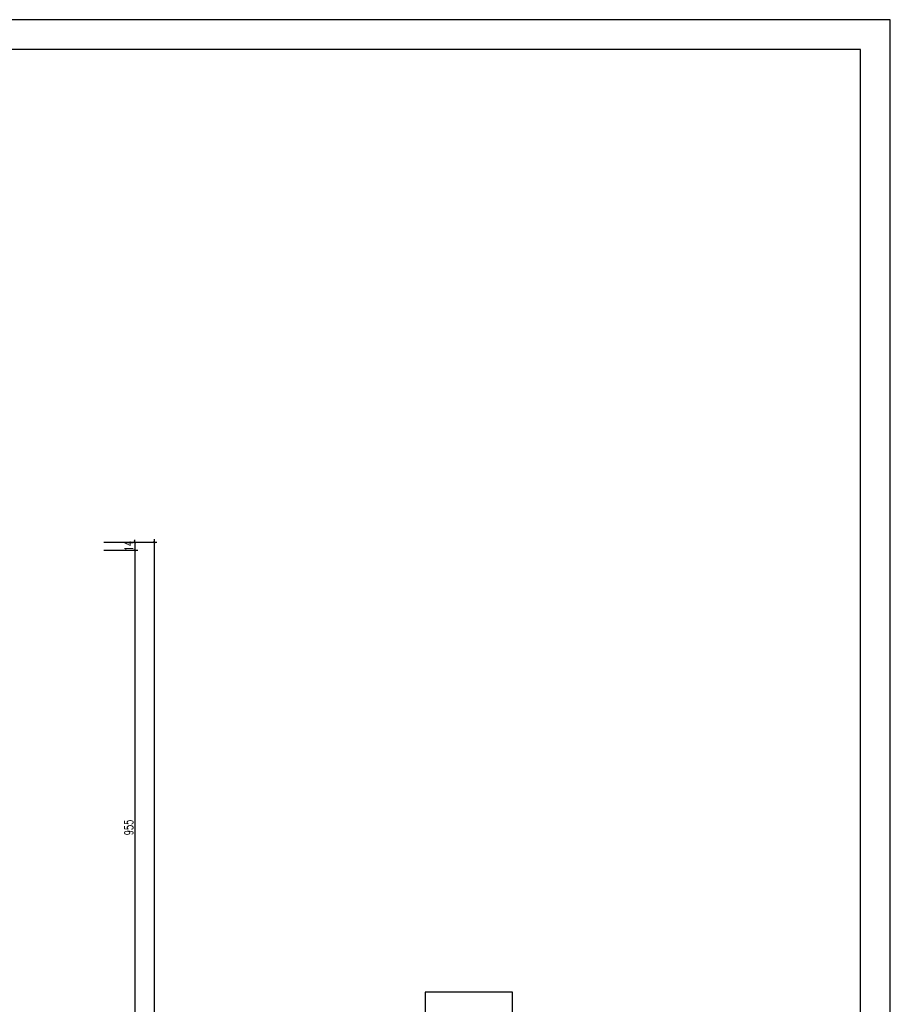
# Model space of a CAD drawing. Header units: millimetres. Extents: x 50026 to 146998, y 1038179 to 1573505.
# Tile 44 of 122: x 61131 to 62631, y 1040034 to 1041730. Entities that reach past the tile are written whole.
import ezdxf

# ---------------------------------------------------------------- set-up
doc = ezdxf.new("R2010")
doc.units = ezdxf.units.MM
doc.header["$LTSCALE"] = 0.025
doc.layers.add('SCIANA', color=5, linetype='Continuous')
doc.layers.add('ściany', color=5, linetype='Continuous')
doc.styles.add('ROMANS', font='romans.shx', dxfattribs={"width": 0.7})
doc.dimstyles.new('SIL', dxfattribs={"dimtxt": 15, "dimasz": 4, "dimexe": 5, "dimexo": 5, "dimgap": 3, "dimtad": 1, "dimdec": 4, "dimrnd": 0.5, "dimdsep": 46, "dimtxsty": 'ROMANS', "dimblk1": 'ARCHTICK', "dimblk2": 'ARCHTICK', "dimsah": 1, "dimcen": 5, "dimdle": 5, "dimclrd": 1, "dimclre": 1, "dimclrt": 2, "dimadec": 1, "dimazin": 0, "dimtfac": 0.013333, "dimtdec": 4, "dimtix": 1, "dimtmove": 0, "dimatfit": 3, "dimldrblk": 'ARCHTICK', "dimfxl": 0, "dimtolj": 1, "dimtzin": 0, "dimarcsym": 0})

# ---------------------------------------------------------------- blocks, each defined once
blk = doc.blocks.new('_ArchTick')
at = {"color": 0, "linetype": 'ByBlock', "const_width": 0.15}
blk.add_lwpolyline([(-0.5, -0.5), (0.5, 0.5)], dxfattribs=at)
blk = doc.blocks.new('*D105')
at = {"layer": 'Defpoints', "color": 0}
for p in [(61271, 1040830), (61271, 1040816), (61329.7, 1040816)]:
    blk.add_point(p, dxfattribs=at)
at = {"layer": 'ściany', "color": 1, "lineweight": -2}
for p, q in [((61329.7, 1040830), (61329.7, 1040834)), ((61276, 1040830), (61334.7, 1040830)), ((61276, 1040816), (61334.7, 1040816)), ((61329.7, 1040830), (61329.7, 1040816)), ((61329.7, 1040816), (61329.7, 1040812))]:
    blk.add_line(p, q, dxfattribs=at)
at = {"layer": 'ściany', "color": 1, "lineweight": -2, "xscale": 4, "yscale": 4, "zscale": 4}
for p, rotation in [((61329.7, 1040830), 270), ((61329.7, 1040816), 90)]:
    blk.add_blockref('_ArchTick', p, dxfattribs=dict(at, rotation=rotation))
at = {"layer": 'ściany', "color": 2, "insert": (61319.2, 1040823), "char_height": 15, "attachment_point": 5, "rotation": 90, "style": 'ROMANS'}
blk.add_mtext('\\A1;14', dxfattribs=at)
blk = doc.blocks.new('*D106')
at = {"layer": 'Defpoints', "color": 0}
for p in [(61271, 1040816), (61271, 1039861), (61329.7, 1039861)]:
    blk.add_point(p, dxfattribs=at)
at = {"layer": 'ściany', "color": 1, "lineweight": -2}
for p, q in [((61276, 1040816), (61334.7, 1040816)), ((61329.7, 1040821), (61329.7, 1039856)), ((61276, 1039861), (61334.7, 1039861))]:
    blk.add_line(p, q, dxfattribs=at)
at = {"layer": 'ściany', "color": 1, "lineweight": -2, "xscale": 4, "yscale": 4, "zscale": 4}
for p, rotation in [((61329.7, 1040816), 90), ((61329.7, 1039861), 270)]:
    blk.add_blockref('_ArchTick', p, dxfattribs=dict(at, rotation=rotation))
at = {"layer": 'ściany', "color": 2, "insert": (61319.2, 1040338.5), "char_height": 15, "attachment_point": 5, "rotation": 90, "style": 'ROMANS'}
blk.add_mtext('\\A1;955', dxfattribs=at)
blk = doc.blocks.new('*D114')
at = {"layer": 'Defpoints', "color": 0}
for p in [(61271, 1040830), (61271, 1038982), (61362.8, 1038982)]:
    blk.add_point(p, dxfattribs=at)
at = {"layer": 'ściany', "color": 1, "lineweight": -2}
for p, q in [((61362.8, 1040835), (61362.8, 1038977)), ((61276, 1040830), (61367.8, 1040830)), ((61276, 1038982), (61367.8, 1038982))]:
    blk.add_line(p, q, dxfattribs=at)
at = {"layer": 'ściany', "color": 1, "lineweight": -2, "xscale": 4, "yscale": 4, "zscale": 4}
for p, rotation in [((61362.8, 1040830), 90), ((61362.8, 1038982), 270)]:
    blk.add_blockref('_ArchTick', p, dxfattribs=dict(at, rotation=rotation))
at = {"layer": 'ściany', "color": 2, "insert": (61352.3, 1039906), "char_height": 15, "attachment_point": 5, "rotation": 90, "style": 'ROMANS'}
blk.add_mtext('\\A1;1848', dxfattribs=at)

msp = doc.modelspace()

# ---------------------------------------------------------------- linework, layer by layer
at = {"layer": 'SCIANA', "color": 2, "linetype": 'Continuous'}
for points in [[(57591.25191, 1038179.13563), (60111.25191, 1038179.13563), (62631.25191, 1038179.13563), (62631.25191, 1041729.81229), (60111.25191, 1041729.81229), (57591.25191, 1041729.81229)], [(57797.4035, 1038230.71206), (60111.25191, 1038230.71206), (62579.67547, 1038230.71206), (62579.67547, 1041678.23586), (60111.25191, 1041678.23586), (57797.4035, 1041678.23586)]]:
    msp.add_lwpolyline(points, close=True, dxfattribs=at)
at = {"layer": 'ściany', "color": 7, "linetype": 'Continuous'}
msp.add_lwpolyline([(61980.08494, 1040054.79609), (61830.12445, 1040054.79609), (61830.12445, 1039964.31934), (61980.08494, 1039964.31934)], close=True, dxfattribs=at)

# ---------------------------------------------------------------- dimensions: what is measured, and where the dimension line sits
at = {"layer": 'ściany', "color": 7}
for base, p2, picture, middle in [((61362.81563, 1038982.02916), (61271.00531, 1038982.02916), '*D114', (61352.31563, 1039906.02916)), ((61329.74222, 1040816.02916), (61271.00531, 1040816.02916), '*D105', (61319.24222, 1040823.02916))]:
    dim = msp.add_linear_dim(base=base, p1=(61271.00531, 1040830.02916), p2=p2, angle=90, dimstyle='SIL', dxfattribs=at)
    dim.commit()
    dim.dimension.update_dxf_attribs({"geometry": picture, "text_midpoint": middle})
dim = msp.add_linear_dim(base=(61329.74222, 1039861.02916), p1=(61271.00531, 1040816.02916), p2=(61271.00531, 1039861.02916), angle=90, dimstyle='SIL', override={"dimtmove": 1}, dxfattribs=at)
dim.commit()
dim.dimension.update_dxf_attribs({"geometry": '*D106', "text_midpoint": (61319.24222, 1040338.52916)})

doc.saveas('drawing.dxf')
